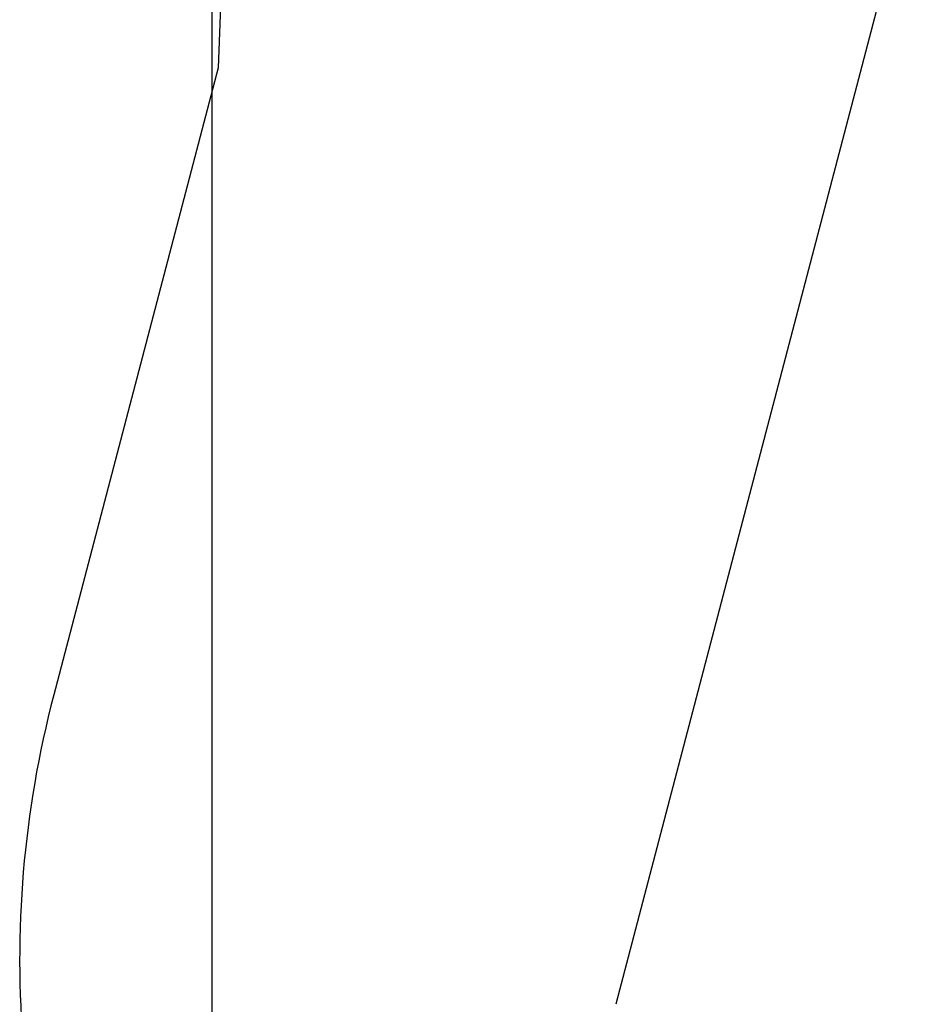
# Model space of a CAD drawing. Extents: x 312047 to 329088, y 8928324 to 8953812.
# Tile 89 of 125: x 318967 to 319123, y 8946791 to 8946961. Entities that reach past the tile are written whole.
import ezdxf

# ---------------------------------------------------------------- set-up
doc = ezdxf.new("R2010")
doc.units = 0
doc.header["$LTSCALE"] = 200
doc.header["$MEASUREMENT"] = 0
doc.linetypes.add('PHANTOM', pattern=[2.5, 1.25, -0.25, 0.25, -0.25, 0.25, -0.25])
doc.layers.add('LIMIT_FX_DOM', color=180, linetype='PHANTOM')
doc.layers.add('NOVA MALHA', color=1, linetype='CONTINUOUS')

msp = doc.modelspace()

# ---------------------------------------------------------------- linework, layer by layer
at = {"layer": 'LIMIT_FX_DOM'}
for p, q in [((319007.39, 8947110.08), (319001.09, 8946952.51)), ((319123.45, 8946995.27), (319069.82, 8946790.84)), ((319001.09, 8946952.51), (318972.69, 8946844.27))]:
    msp.add_line(p, q, dxfattribs=at)
msp.add_arc((319146.8, 8946798.6), 180, 165.3003, 204.7307, dxfattribs=at)
at = {"layer": 'NOVA MALHA'}
msp.add_line((319000, 8952100.33), (319000, 8929300.33), dxfattribs=at)

doc.saveas('drawing.dxf')
